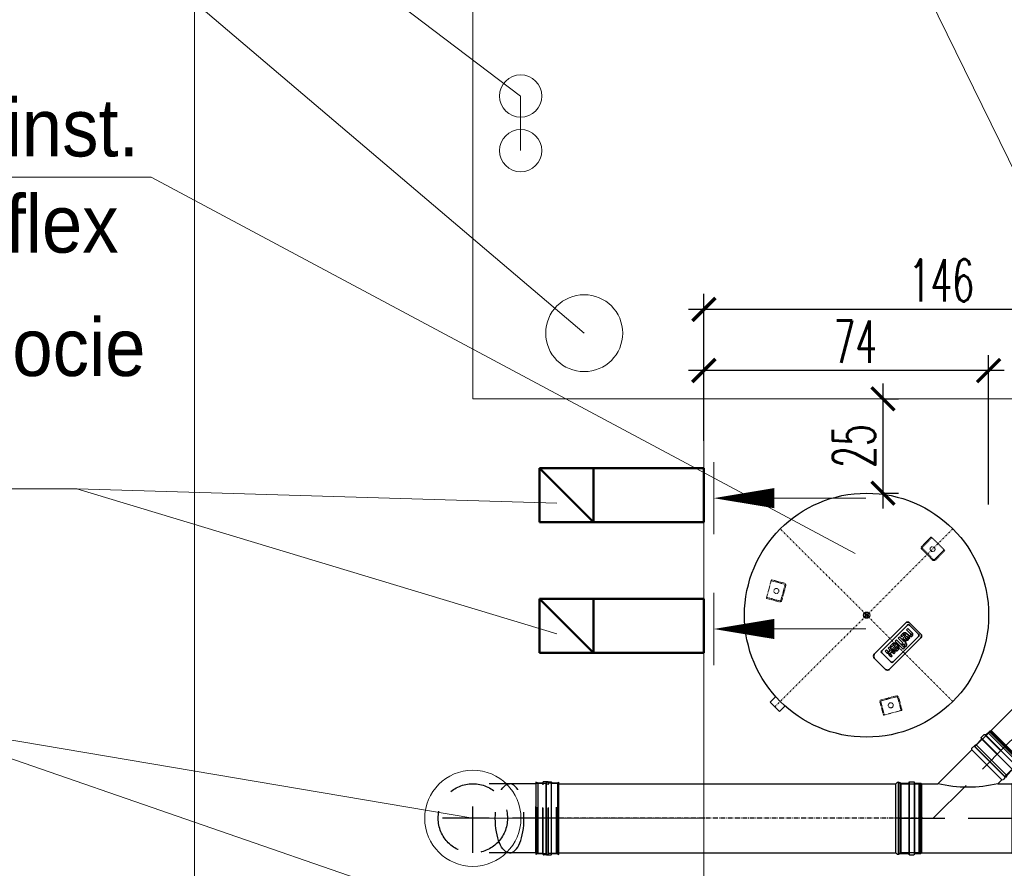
# Model space of a CAD drawing. Header units: millimetres. Extents: x -26820 to -12632, y -5851 to 1958.
# Tile 85 of 95: x -13673 to -13418, y -181 to 40. Entities that reach past the tile are written whole.
import ezdxf

# ---------------------------------------------------------------- set-up
doc = ezdxf.new("R2010")
doc.units = ezdxf.units.MM
for name, pattern in [('ACAD_ISO10W100', [18.5, 12, -3, 0.5, -3]), ('AUSGEZOGEN', [0]), ('DASHDOT', [1, 0.5, -0.25, 0, -0.25]), ('DASHED', [181.05, 120.7, -60.35]), ('HIDDEN', [0.375, 0.25, -0.125])]:
    doc.linetypes.add(name, pattern=pattern)
for name, color, linetype, lineweight in [('A-INW-SC', 30, 'Continuous', 13), ('CP_AXIS', 143, 'DASHDOT', 18), ('CP_HIDDE', 203, 'HIDDEN', 18), ('CP_LOGO', 7, 'Continuous', 35), ('Oś symetrii', 5, 'ACAD_ISO10W100', 20), ('Rysunek', 7, 'Continuous', 40), ('ściany', 84, 'Continuous', 35)]:
    doc.layers.add(name, color=color, linetype=linetype, lineweight=lineweight)
for name, color, linetype in [('CS_WIDOK', 30, 'Continuous'), ('Jeremias - linie wewnetrzne', 5, 'DASHED'), ('Jeremias - linie zewnetrzne', 7, 'Continuous'), ('Jeremias - opisy', 1, 'Continuous'), ('Jeremias - osie', 5, 'DASHED'), ('Pomocnicze', 1, 'Continuous')]:
    doc.layers.add(name, color=color, linetype=linetype)
doc.styles.get("Standard").update_dxf_attribs({"font": 'arial.ttf'})
doc.styles.add('wymiar', font='romans.shx', dxfattribs={"width": 0.6})
doc.dimstyles.new('Copy of WYM_75', dxfattribs={"dimtxt": 10, "dimasz": 8, "dimexe": 7.5, "dimexo": 7.5, "dimgap": 3, "dimtad": 1, "dimdec": 1, "dimdsep": 46, "dimtxsty": 'wymiar', "dimblk1": 'ARCHTICK', "dimblk2": 'ARCHTICK', "dimsah": 1, "dimcen": 12, "dimdle": 5, "dimclre": 5, "dimclrt": 12, "dimadec": 0, "dimazin": 0, "dimtfac": 1, "dimtdec": 1, "dimtmove": 0, "dimatfit": 3, "dimldrblk": 'ARCHTICK', "dimfxl": 1, "dimarcsym": 0})

# ---------------------------------------------------------------- blocks, each defined once
blk = doc.blocks.new('gbs-fu16_180_wzb')
at = {"layer": 'Jeremias - linie zewnetrzne'}
for p, q in [((94, 360), (-94, 360)), ((-91.4, 354), (-94, 360)), ((91.4, 354), (94, 360)), ((-94.3, 332.4), (-92.2, 332.8)), ((-92.2, 332.8), (92.2, 332.8)), ((-91.4, 354), (91.4, 354)), ((-91.4, 354), (-91.4, 333.8)), ((91.4, 354), (91.4, 333.8)), ((94.3, 332.4), (92.2, 332.8)), ((-95.1, 331.3), (-95.1, 320.2)), ((-94.3, 319.2), (-92.2, 318.7)), ((-94.1, 332.2), (94.7, 332.2)), ((-94.1, 319.3), (94.7, 319.3)), ((-92.2, 318.7), (92.2, 318.7)), ((-91.4, 317.7), (-91.4, 302.4)), ((91.4, 317.7), (91.4, 302.4)), ((94.3, 319.2), (92.2, 318.7)), ((95.1, 331.3), (95.1, 320.2)), ((-91.4, 302.4), (91.4, 302.4)), ((-91.4, 302.4), (-90, 300)), ((-90, 300), (90, 300)), ((-90, 300), (-90, 257.8)), ((91.4, 302.4), (90, 300)), ((90, 300), (90, 65.3)), ((-90, 257.8), (-178.2, 169.6)), ((-221.5, 126.3), (-186.2, 161.6)), ((-186.2, 161.6), (-185.6, 165.4)), ((-186.2, 161.6), (-108.4, 83.8)), ((-184.5, 167.7), (-184.2, 167.9)), ((-178.2, 169.6), (-181.9, 169.1)), ((-178.2, 169.6), (-100.4, 91.8)), ((-224, 123.1), (-221.5, 126.3)), ((-146.9, 46), (-224, 123.1)), ((-221.5, 126.3), (-143.7, 48.5)), ((-143.7, 48.5), (-221.5, 126.3)), ((-108.4, 83.8), (-143.7, 48.5)), ((-108.4, 83.8), (-104.6, 84.4)), ((-102.3, 85.5), (-102.1, 85.8)), ((-100.4, 91.8), (-100.9, 88.1)), ((-90, 102.2), (-100.4, 91.8)), ((-90, 102.2), (-90, 65.3)), ((-93.1, 59.5), (-93.1, 59.8)), ((-90, 65.3), (-92.3, 62.3)), ((-90, 54), (-92.3, 57)), ((-90, 65.3), (90, 65.3)), ((-90, 4), (-90, 54)), ((-90, 54), (90, 54)), ((90, 65.3), (92.3, 62.3)), ((90, 54), (92.3, 57)), ((90, 54), (90, 4)), ((93.1, 59.5), (93.1, 59.8)), ((-143.7, 48.5), (-146.9, 46)), ((-89.5, 0), (-90, 4)), ((-90, 4), (90, 4)), ((90, 4), (-90, 4)), ((89.5, 0), (-89.5, 0)), ((90, 4), (89.5, 0))]:
    blk.add_line(p, q, dxfattribs=at)
for centre, radius, start, end in [((-92.4, 333.8), 1.03, 281.7683, 0), ((92.4, 333.8), 1.03, 180, 258.2317), ((-94.1, 331.3), 1.03, 101.7683, 180), ((-94.1, 320.2), 1.03, 180, 258.2317), ((-92.4, 317.7), 1.03, 0, 78.2317), ((92.4, 317.7), 1.03, 101.7683, 180), ((94.1, 331.3), 1.03, 0, 78.2317), ((94.1, 320.2), 1.03, 281.7683, 0), ((-407.5, 180), 326.9, 346.2351, 13.7649), ((-181.6, 164.8), 4.11, 135, 171.8397), ((-181.3, 165), 4.11, 98.1603, 135), ((-105.2, 88.4), 4.11, 278.1603, 315), ((-105, 88.7), 4.11, 315, 351.8397), ((-89, 59.8), 4.11, 143.1603, 180), ((-89, 59.5), 4.11, 180, 216.8397), ((89, 59.8), 4.11, 0, 36.8397), ((89, 59.5), 4.11, 323.1603, 0)]:
    blk.add_arc(centre, radius, start, end, dxfattribs=at)
at = {"layer": 'Jeremias - opisy', "linetype": 'AUSGEZOGEN'}
blk.add_line((91.2, 302), (-91.2, 302), dxfattribs=at)
at = {"layer": 'Jeremias - osie'}
for p, q in [((0, 360), (0, 0)), ((0, 270), (-185.5, 84.5))]:
    blk.add_line(p, q, dxfattribs=at)
blk = doc.blocks.new('A$C15579')
at = {"layer": 'Oś symetrii', "lineweight": -3}
blk.add_line((6.01, 0), (6.01, 52.19), dxfattribs=at)
at = {"layer": 'Pomocnicze', "lineweight": -3}
blk.add_line((0.23, 6.69), (11.79, 6.69), dxfattribs=at)
at = {"layer": 'Rysunek', "lineweight": -3}
for p, q in [((11.76, 50.89), (0.26, 50.89)), ((0.37, 50.29), (0.26, 50.89)), ((0.37, 50.29), (11.65, 50.29)), ((0.37, 50.29), (0.37, 48.27)), ((11.65, 50.29), (11.76, 50.89)), ((11.65, 50.29), (11.65, 48.27)), ((0, 48.02), (0, 46.91)), ((0.04, 48.11), (11.98, 48.11)), ((0.04, 46.82), (11.98, 46.82)), ((0.08, 48.12), (0.29, 48.17)), ((0.08, 46.81), (0.29, 46.76)), ((0.29, 48.17), (11.73, 48.17)), ((0.29, 46.76), (11.73, 46.76)), ((0.37, 46.66), (0.37, 45.13)), ((11.65, 46.66), (11.65, 45.13)), ((11.94, 48.12), (11.73, 48.17)), ((11.94, 46.81), (11.73, 46.76)), ((12.02, 48.02), (12.02, 46.91)), ((0.37, 45.13), (11.65, 45.13)), ((0.37, 45.13), (0.51, 44.89)), ((0.51, 44.89), (11.51, 44.89)), ((0.51, 44.89), (0.51, 7.42)), ((11.65, 45.13), (11.51, 44.89)), ((11.51, 44.89), (11.51, 7.42)), ((0.2, 6.84), (0.2, 6.87)), ((0.51, 7.42), (0.28, 7.12)), ((0.51, 6.29), (0.28, 6.59)), ((0.51, 7.42), (11.51, 7.42)), ((11.51, 7.42), (11.74, 7.12)), ((11.51, 6.29), (11.74, 6.59)), ((11.82, 6.84), (11.82, 6.87))]:
    blk.add_line(p, q, dxfattribs=at)
blk.add_lwpolyline([(0.51, 1.29), (0.51, 6.29), (11.51, 6.29), (11.51, 1.29), (11.46, 0.89), (0.56, 0.89), (0.51, 1.29), (11.51, 1.29)], close=True, dxfattribs=at)
for centre, radius, start, end in [((0.1, 48.02), 0.103, 101.7683, 180), ((0.1, 46.91), 0.103, 180, 258.2317), ((0.27, 48.27), 0.103, 281.7683, 0), ((0.27, 46.66), 0.103, 0, 78.2317), ((11.75, 48.27), 0.103, 180, 258.2317), ((11.75, 46.66), 0.103, 101.7683, 180), ((11.92, 48.02), 0.103, 0, 78.2317), ((11.92, 46.91), 0.103, 281.7683, 0), ((0.61, 6.87), 0.411, 143.1603, 180), ((0.61, 6.84), 0.411, 180, 216.8397), ((11.41, 6.87), 0.411, 0, 36.8397), ((11.41, 6.84), 0.411, 323.1603, 0)]:
    blk.add_arc(centre, radius, start, end, dxfattribs=at)
blk = doc.blocks.new('A$C19638')
at = {"layer": 'Oś symetrii', "lineweight": -3}
blk.add_line((95.1, 0), (95.1, 1010), dxfattribs=at)
at = {"layer": 'Rysunek', "lineweight": -3}
for p, q in [((189.1, 1005), (1.1, 1005)), ((3.7, 999), (1.1, 1005)), ((3.7, 999), (186.5, 999)), ((3.7, 999), (3.7, 978.8)), ((186.5, 999), (189.1, 1005)), ((186.5, 999), (186.5, 978.8)), ((0, 976.3), (0, 965.2)), ((0.8, 977.3), (2.9, 977.8)), ((1, 977.2), (189.8, 977.2)), ((2.9, 977.8), (187.3, 977.8)), ((189.4, 977.3), (187.3, 977.8)), ((190.2, 976.3), (190.2, 965.2)), ((0.8, 964.2), (2.9, 963.7)), ((1, 964.3), (189.8, 964.3)), ((2.9, 963.7), (187.3, 963.7)), ((3.7, 962.7), (3.7, 947.4)), ((3.7, 947.4), (186.5, 947.4)), ((3.7, 947.4), (5.1, 945)), ((186.5, 947.4), (185.1, 945)), ((186.5, 962.7), (186.5, 947.4)), ((189.4, 964.2), (187.3, 963.7)), ((5.1, 945), (185.1, 945)), ((5.1, 945), (5.1, 70.3)), ((185.1, 945), (185.1, 70.3)), ((2, 64.5), (2, 64.8)), ((5.1, 70.3), (2.8, 67.3)), ((5.1, 59), (2.8, 62)), ((5.1, 70.3), (185.1, 70.3)), ((185.1, 70.3), (187.4, 67.3)), ((185.1, 59), (187.4, 62)), ((188.2, 64.5), (188.2, 64.8))]:
    blk.add_line(p, q, dxfattribs=at)
blk.add_lwpolyline([(5.1, 9), (5.1, 59), (185.1, 59), (185.1, 9), (184.6, 5), (5.6, 5), (5.1, 9), (185.1, 9)], close=True, dxfattribs=at)
for centre, radius, start, end in [((1, 976.3), 1.03, 101.7683, 180), ((2.7, 978.8), 1.03, 281.7683, 0), ((187.5, 978.8), 1.03, 180, 258.2317), ((189.2, 976.3), 1.03, 0, 78.2317), ((1, 965.2), 1.03, 180, 258.2317), ((2.7, 962.7), 1.03, 0, 78.2317), ((187.5, 962.7), 1.03, 101.7683, 180), ((189.2, 965.2), 1.03, 281.7683, 0), ((6.1, 64.8), 4.11, 143.1603, 180), ((6.1, 64.5), 4.11, 180, 216.8397), ((184.1, 64.8), 4.11, 0, 36.8397), ((184.1, 64.5), 4.11, 323.1603, 0)]:
    blk.add_arc(centre, radius, start, end, dxfattribs=at)
blk = doc.blocks.new('A$C22460')
at = {"layer": 'A-INW-SC', "color": 7}
blk.add_line((313.4, 189.1), (313.4, 1.1), dxfattribs=at)
at = {"layer": 'Jeremias - linie wewnetrzne', "color": 7}
for p, q in [((253.4, 185.1), (90, 185.1)), ((255.8, 186.5), (253.4, 185.1)), ((253.4, 5.1), (253.4, 185.1)), ((255.8, 3.7), (255.8, 186.5)), ((271.1, 186.5), (255.8, 186.5)), ((272.6, 189.4), (272.1, 187.3)), ((272.1, 2.9), (272.1, 187.3)), ((272.7, 1), (272.7, 189.8)), ((284.7, 190.2), (273.6, 190.2)), ((285.6, 1), (285.6, 189.8)), ((285.7, 189.4), (286.2, 187.3)), ((286.2, 2.9), (286.2, 187.3)), ((307.4, 186.5), (287.2, 186.5)), ((307.4, 186.5), (313.4, 189.1)), ((307.4, 3.7), (307.4, 186.5)), ((253.4, 5.1), (90, 5.1)), ((255.8, 3.7), (253.4, 5.1)), ((271.1, 3.7), (255.8, 3.7)), ((272.6, 0.8), (272.1, 2.9)), ((284.7, 0), (273.6, 0)), ((285.7, 0.8), (286.2, 2.9)), ((307.4, 3.7), (287.2, 3.7)), ((307.4, 3.7), (313.4, 1.1))]:
    blk.add_line(p, q, dxfattribs=at)
blk.add_circle((90, 95.1), 90, dxfattribs=at)
for centre, start, end in [((271.1, 187.5), 270, 348.2317), ((273.6, 189.2), 90, 168.2317), ((284.7, 189.2), 11.7683, 90), ((287.2, 187.5), 191.7683, 270), ((271.1, 2.7), 11.7683, 90), ((273.6, 1), 191.7683, 270), ((284.7, 1), 270, 348.2317), ((287.2, 2.7), 90, 168.2317)]:
    blk.add_arc(centre, 1.03, start, end, dxfattribs=at)
at = {"layer": 'Jeremias - linie wewnetrzne', "color": 7, "extrusion": (0, 0, -1)}
blk.add_ellipse((185.6, 95.1), major_axis=(0, 90), ratio=0.414214, start_param=3.141593, end_param=6.283185, dxfattribs=at)
at = {"layer": 'Jeremias - linie wewnetrzne', "color": 7}
blk.add_ellipse((185.6, 95.1), major_axis=(0, 90), ratio=0.414214, start_param=3.141593, end_param=6.283185, dxfattribs=at)
at = {"layer": 'Jeremias - osie'}
for p, q in [((90, 5.1), (90, 185.1)), ((313.4, 95.1), (0, 95.1))]:
    blk.add_line(p, q, dxfattribs=at)
blk = doc.blocks.new('_ArchTick')
at = {"color": 0, "linetype": 'ByBlock', "const_width": 0.15}
blk.add_lwpolyline([(-0.5, -0.5), (0.5, 0.5)], dxfattribs=at)
blk = doc.blocks.new('*D69')
at = {"layer": 'CS_WIDOK', "color": 7, "lineweight": -2, "transparency": 16777216}
for p, q in [((-13495.8, -53.84), (-13495.8, -31.58)), ((-13350.22, -52.1), (-13350.22, -31.58))]:
    blk.add_line(p, q, dxfattribs=at)
at = {"layer": 'CS_WIDOK', "color": 0, "lineweight": -2, "transparency": 16777216}
blk.add_line((-13346.22, -35.58), (-13499.8, -35.58), dxfattribs=at)
at = {"layer": 'CS_WIDOK', "color": 0, "lineweight": -2, "transparency": 16777216, "xscale": 6, "yscale": 6, "zscale": 6, "rotation": 180}
blk.add_blockref('_ArchTick', (-13495.8, -35.58), dxfattribs=at)
at = {"layer": 'CS_WIDOK', "color": 0, "lineweight": -2, "transparency": 16777216, "xscale": 6, "yscale": 6, "zscale": 6}
blk.add_blockref('_ArchTick', (-13350.22, -35.58), dxfattribs=at)
at = {"layer": 'CS_WIDOK', "color": 7, "transparency": 16777216, "insert": (-13434.12, -28.08), "char_height": 11, "attachment_point": 5, "style": 'wymiar'}
blk.add_mtext('146', dxfattribs=at)
blk = doc.blocks.new('*D70')
at = {"layer": 'CS_WIDOK', "color": 7, "lineweight": -2, "transparency": 16777216}
for p, q in [((-13495.8, -69.74), (-13495.8, -47.48)), ((-13421.85, -86.3), (-13421.85, -47.48))]:
    blk.add_line(p, q, dxfattribs=at)
at = {"layer": 'CS_WIDOK', "color": 0, "lineweight": -2, "transparency": 16777216}
blk.add_line((-13417.85, -51.48), (-13499.8, -51.48), dxfattribs=at)
at = {"layer": 'CS_WIDOK', "color": 0, "lineweight": -2, "transparency": 16777216, "xscale": 6, "yscale": 6, "zscale": 6, "rotation": 180}
blk.add_blockref('_ArchTick', (-13495.8, -51.48), dxfattribs=at)
at = {"layer": 'CS_WIDOK', "color": 0, "lineweight": -2, "transparency": 16777216, "xscale": 6, "yscale": 6, "zscale": 6}
blk.add_blockref('_ArchTick', (-13421.85, -51.48), dxfattribs=at)
at = {"layer": 'CS_WIDOK', "color": 7, "transparency": 16777216, "insert": (-13456.46, -43.98), "char_height": 11, "attachment_point": 5, "style": 'wymiar'}
blk.add_mtext('74', dxfattribs=at)
blk = doc.blocks.new('*D71')
at = {"layer": 'CS_WIDOK', "color": 0, "lineweight": -2, "transparency": 16777216}
blk.add_line((-13449.28, -87.35), (-13449.28, -54.84), dxfattribs=at)
at = {"layer": 'CS_WIDOK', "color": 7, "lineweight": -2, "transparency": 16777216}
for p, q in [((-13448.73, -58.84), (-13445.28, -58.84)), ((-13448.74, -83.35), (-13445.28, -83.35))]:
    blk.add_line(p, q, dxfattribs=at)
at = {"layer": 'CS_WIDOK', "color": 0, "lineweight": -2, "transparency": 16777216, "xscale": 6, "yscale": 6, "zscale": 6}
for p, rotation in [((-13449.28, -58.84), 90), ((-13449.28, -83.35), 270)]:
    blk.add_blockref('_ArchTick', p, dxfattribs=dict(at, rotation=rotation))
at = {"layer": 'CS_WIDOK', "color": 7, "transparency": 16777216, "insert": (-13456.78, -71.09), "char_height": 11, "attachment_point": 5, "rotation": 90, "style": 'wymiar'}
blk.add_mtext('25', dxfattribs=at)

msp = doc.modelspace()

# ---------------------------------------------------------------- linework, layer by layer
at = {"color": 7, "lineweight": 15}
for p, q in [((-13511, 196.53), (-13374.88, -82.23)), ((-13705.02, 142.22), (-13543.38, 19.85)), ((-13678.02, 86.78), (-13526.88, -41.77)), ((-13806.33, -1.25), (-13639.31, -1.25)), ((-13639.31, -1.25), (-13456.52, -99.05)), ((-13996.71, -82.8), (-13658.53, -82.21)), ((-13658.6, -82.21), (-13534.02, -119.88)), ((-13658.53, -82.21), (-13534.02, -85.96)), ((-13453.73, -84.64), (-13477.5, -84.64)), ((-13453.73, -118.64), (-13477.5, -118.64)), ((-13702.96, -142.87), (-13555.8, -167.84)), ((-13702.96, -142.87), (-13555.8, -193.84))]:
    msp.add_line(p, q, dxfattribs=at)
at = {"color": 7, "extrusion": (0, 0, -1)}
for p, q in [((-13478.57, -137.69), (-13477.1, -136.22)), ((-13477.38, -138.88), (-13478.57, -137.69)), ((-13476.18, -140.07), (-13477.38, -138.88)), ((-13476.18, -140.07), (-13474.71, -138.6))]:
    msp.add_line(p, q, dxfattribs=at)
at = {"color": 7, "lineweight": 15}
for points in [[(-13477.5, -84.64, 5.25, 0, 0), (-13493.25, -84.64, 0, 0, 0)], [(-13477.5, -118.64, 5.25, 0, 0), (-13493.25, -118.64, 0, 0, 0)]]:
    msp.add_lwpolyline(points, format="xyseb", dxfattribs=at)
at = {"color": 7}
for radius in [31.7, 31.7, 0.814, 0.244]:
    msp.add_circle((-13453.55, -115.05), radius, dxfattribs=at)
at = {"layer": 'A-INW-SC', "color": 7}
for p, q in [((-13628.12, 140.16), (-13628.12, -727.38)), ((-13555.8, 103.16), (-13555.8, -58.84)), ((-13543.38, 19.85), (-13543.38, 5.66)), ((-13495.8, -58.84), (-13555.8, -58.84)), ((-13295.8, -58.84), (-13495.8, -58.84)), ((-13495.8, -58.84), (-13495.8, -430.84)), ((-13493.25, -75.26), (-13493.25, -94.03)), ((-13493.25, -109.26), (-13493.25, -128.03)), ((-13495.8, -167.84), (-13555.8, -167.84))]:
    msp.add_line(p, q, dxfattribs=at)
at = {"layer": 'A-INW-SC', "color": 7, "lineweight": 50}
for p, q in [((-13495.8, -76.84), (-13538.48, -76.84)), ((-13538.48, -76.84), (-13538.48, -90.84)), ((-13538.48, -76.84), (-13524.48, -90.84)), ((-13524.48, -76.84), (-13524.48, -90.84)), ((-13495.8, -76.84), (-13495.8, -90.84)), ((-13495.8, -90.84), (-13538.48, -90.84)), ((-13495.8, -110.84), (-13538.48, -110.84)), ((-13538.48, -110.84), (-13538.48, -124.84)), ((-13538.48, -110.84), (-13524.48, -124.84)), ((-13524.48, -110.84), (-13524.48, -124.84)), ((-13495.8, -110.84), (-13495.8, -124.84)), ((-13495.8, -124.84), (-13538.48, -124.84))]:
    msp.add_line(p, q, dxfattribs=at)
at = {"layer": 'A-INW-SC', "color": 7}
for centre, radius in [((-13543.38, 19.85), 5.5), ((-13543.38, 5.66), 5.5), ((-13526.88, -41.77), 10), ((-13555.8, -167.84), 12.5)]:
    msp.add_circle(centre, radius, dxfattribs=at)
at = {"layer": 'CP_AXIS', "color": 7}
for p, q in [((-13431.13, -92.63), (-13477.38, -138.88)), ((-13431.13, -137.46), (-13475.96, -92.63))]:
    msp.add_line(p, q, dxfattribs=at)
at = {"layer": 'CP_HIDDE', "color": 7}
for p, q in [((-13436.82, -94.79), (-13439.23, -97.19)), ((-13439.05, -97.37), (-13436.65, -94.97)), ((-13436.65, -94.83), (-13436.68, -94.79)), ((-13436.65, -94.83), (-13436.4, -95.07)), ((-13433.57, -97.9), (-13436.4, -95.07)), ((-13439.23, -97.9), (-13436.4, -100.73)), ((-13436.22, -100.55), (-13439.05, -97.72)), ((-13433.46, -98.15), (-13435.87, -100.55)), ((-13435.69, -100.73), (-13433.29, -98.33)), ((-13433.57, -97.9), (-13433.32, -98.15)), ((-13433.29, -98.18), (-13433.32, -98.15)), ((-13478.38, -106.32), (-13479.42, -110.19)), ((-13478.38, -106.32), (-13478.29, -105.98)), ((-13478.28, -105.94), (-13478.29, -105.98)), ((-13478.22, -106.11), (-13474.94, -106.99)), ((-13474.87, -106.75), (-13478.16, -105.87)), ((-13474.76, -107.29), (-13475.8, -111.16)), ((-13475.56, -111.22), (-13474.52, -107.36)), ((-13479.51, -110.52), (-13479.52, -110.57)), ((-13479.51, -110.52), (-13479.42, -110.19)), ((-13479.45, -110.7), (-13476.17, -111.58)), ((-13476.1, -111.33), (-13479.39, -110.45)), ((-13450.07, -137.67), (-13449.19, -140.95)), ((-13448.95, -140.89), (-13449.83, -137.61)), ((-13445.86, -136.02), (-13449.72, -137.06)), ((-13449.65, -137.3), (-13445.79, -136.26)), ((-13445.48, -136.44), (-13444.6, -139.73)), ((-13444.36, -139.66), (-13445.24, -136.38)), ((-13448.68, -140.92), (-13444.82, -139.89)), ((-13444.48, -139.8), (-13444.82, -139.89)), ((-13444.48, -139.8), (-13444.43, -139.78)), ((-13449.07, -141.03), (-13449.02, -141.01)), ((-13448.68, -140.92), (-13449.02, -141.01))]:
    msp.add_line(p, q, dxfattribs=at)
for centre, radius in [((-13436.4, -97.9), 0.65), ((-13476.97, -108.77), 0.65), ((-13453.55, -115.05), 0.489), ((-13447.27, -138.47), 0.65)]:
    msp.add_circle(centre, radius, dxfattribs=at)
for centre, radius, start, end in [((-13436.75, -94.86), 0.1, 45, 135), ((-13436.72, -94.9), 0.1, 315, 45), ((-13438.87, -97.55), 0.5, 135, 225), ((-13438.87, -97.55), 0.25, 135, 225), ((-13433.39, -98.22), 0.1, 45, 135), ((-13433.36, -98.25), 0.1, 315, 45), ((-13436.05, -100.38), 0.5, 225, 315), ((-13436.05, -100.38), 0.25, 225, 315), ((-13478.2, -106.01), 0.1, 165, 255), ((-13478.18, -105.96), 0.1, 75, 165), ((-13475, -107.23), 0.25, 345, 75), ((-13475, -107.23), 0.5, 345, 75), ((-13479.43, -110.6), 0.1, 165, 255), ((-13479.41, -110.55), 0.1, 75, 165), ((-13476.04, -111.09), 0.5, 255, 345), ((-13476.04, -111.09), 0.25, 255, 345), ((-13449.59, -137.54), 0.5, 105, 195), ((-13449.59, -137.54), 0.25, 105, 195), ((-13445.73, -136.51), 0.5, 15, 105), ((-13445.73, -136.51), 0.25, 15, 105), ((-13444.51, -139.7), 0.1, 195, 285), ((-13444.46, -139.69), 0.1, 285, 15), ((-13449.1, -140.93), 0.1, 195, 285), ((-13449.05, -140.92), 0.1, 285, 15)]:
    msp.add_arc(centre, radius, start, end, dxfattribs=at)
at = {"layer": 'CP_LOGO', "color": 7, "extrusion": (0.707107, -0.707107, 0)}
for p, q in [((-13443.37, -117.05), (-13451.55, -125.22)), ((-13439.46, -119.97), (-13442.38, -117.05)), ((-13442.96, -117.63), (-13449.62, -124.29)), ((-13444.68, -120.37), (-13444.19, -119.88)), ((-13443.14, -118.84), (-13442.82, -118.51)), ((-13443.14, -118.84), (-13443.14, -118.84)), ((-13442.19, -119.79), (-13443.14, -118.84)), ((-13443.08, -119.88), (-13442.7, -120.26)), ((-13442.82, -118.51), (-13441.8, -119.54)), ((-13442.82, -118.51), (-13442.82, -118.51)), ((-13440.03, -120.01), (-13442.41, -117.63)), ((-13447.64, -129.13), (-13439.46, -120.96)), ((-13447.38, -123.07), (-13446.89, -122.58)), ((-13446.68, -127.22), (-13440.03, -120.57)), ((-13446.11, -121.8), (-13445.79, -121.48)), ((-13446.11, -121.8), (-13446.11, -121.8)), ((-13444.03, -123.89), (-13446.11, -121.8)), ((-13445.79, -121.48), (-13443.71, -123.56)), ((-13445.78, -122.58), (-13445.4, -122.96)), ((-13445.34, -121.03), (-13445.02, -120.71)), ((-13444.13, -122.25), (-13445.34, -121.03)), ((-13445.02, -120.71), (-13443.81, -121.92)), ((-13444.39, -120.65), (-13444.68, -120.37)), ((-13443.94, -120.21), (-13444.39, -120.65)), ((-13444.38, -122.5), (-13444.13, -122.25)), ((-13444.1, -122.78), (-13444.38, -122.5)), ((-13444.12, -121.07), (-13443.33, -120.27)), ((-13443.83, -121.36), (-13444.12, -121.07)), ((-13443.85, -122.53), (-13444.1, -122.78)), ((-13443.69, -122.69), (-13443.85, -122.53)), ((-13443.81, -121.92), (-13443.6, -121.72)), ((-13443.6, -121.72), (-13443.32, -122)), ((-13443.09, -120.51), (-13443.56, -120.98)), ((-13443.56, -120.98), (-13443.48, -121.06)), ((-13443.32, -122), (-13443.52, -122.21)), ((-13443.52, -122.21), (-13443.3, -122.43)), ((-13443.33, -120.27), (-13443.4, -120.21)), ((-13443.02, -120.59), (-13443.09, -120.51)), ((-13442.99, -121.13), (-13442.94, -121.09)), ((-13442.64, -121.33), (-13442.75, -121.43)), ((-13442.34, -120.41), (-13442.17, -120.25)), ((-13442.03, -120.71), (-13442.34, -120.41)), ((-13441.79, -120.48), (-13442.03, -120.71)), ((-13442.03, -120.71), (-13442.03, -120.71)), ((-13449.62, -124.84), (-13447.24, -127.22)), ((-13448.72, -124.42), (-13448.4, -124.09)), ((-13448.45, -124.69), (-13448.72, -124.42)), ((-13448.4, -124.09), (-13448.07, -124.42)), ((-13447.93, -123.62), (-13447.61, -123.3)), ((-13447.64, -123.91), (-13447.93, -123.62)), ((-13447.63, -124.48), (-13447.55, -124.4)), ((-13447.61, -123.3), (-13447.32, -123.58)), ((-13447.09, -123.36), (-13447.38, -123.07)), ((-13447.22, -124.74), (-13447.27, -124.79)), ((-13447.22, -125.27), (-13446.9, -125.58)), ((-13446.65, -122.91), (-13447.09, -123.36)), ((-13446.83, -123.77), (-13446.03, -122.97)), ((-13446.53, -124.06), (-13446.83, -123.77)), ((-13446.43, -125.11), (-13446.75, -124.79)), ((-13446.11, -124.79), (-13446.43, -125.11)), ((-13446.4, -124.49), (-13446.11, -124.79)), ((-13445.79, -123.22), (-13446.26, -123.68)), ((-13446.26, -123.68), (-13446.19, -123.76)), ((-13446.03, -122.97), (-13446.1, -122.91)), ((-13445.72, -123.29), (-13445.79, -123.22)), ((-13445.69, -123.84), (-13445.64, -123.79)), ((-13445.35, -124.03), (-13445.45, -124.13)), ((-13443.71, -123.56), (-13444.03, -123.89)), ((-13443.84, -123.1), (-13443.68, -122.94)), ((-13443.54, -123.4), (-13443.84, -123.1)), ((-13443.31, -123.17), (-13443.54, -123.4)), ((-13451.55, -126.21), (-13448.63, -129.13)), ((-13447.23, -125.91), (-13447.52, -125.61)), ((-13446.9, -125.58), (-13447.23, -125.91))]:
    msp.add_line(p, q, dxfattribs=at)
at = {"layer": 'CP_LOGO', "color": 7}
for centre, radius, start, end in [((-13442.88, -117.54), 0.7, 45, 135), ((-13442.69, -117.91), 0.392, 45, 135), ((-13443.45, -120.63), 1.05, 118.484, 134.5372), ((-13443.63, -120.29), 0.669, 55.4306, 118.2549), ((-13443.64, -120.5), 0.42, 95.0119, 136.6328), ((-13443.69, -120.47), 0.393, 43.2273, 88.4425), ((-13443.87, -120.7), 1.14, 46.0116, 57.2061), ((-13442.67, -120.26), 0.671, 40.9324, 45.1077), ((-13442.49, -120.11), 0.438, 23.9942, 41.3238), ((-13442.36, -120.01), 0.295, 322.3746, 350.2227), ((-13442.31, -120.03), 0.239, 352.2952, 23.5076), ((-13442.41, -120.12), 0.846, 12.2606, 43.2377), ((-13442.13, -120.02), 0.547, 331.1174, 8.376), ((-13440.31, -120.29), 0.392, 315, 45), ((-13439.96, -120.46), 0.7, 315, 45), ((-13446.15, -123.33), 1.05, 118.484, 134.5372), ((-13446.34, -123), 0.669, 55.4306, 118.2549), ((-13446.57, -123.4), 1.14, 46.0116, 57.2061), ((-13443.01, -120.55), 1.15, 224.5366, 239.6945), ((-13443.87, -122.87), 0.257, 23.0272, 45.9979), ((-13443.24, -120.99), 0.662, 237.9414, 317.7147), ((-13442.98, -120.56), 0.709, 224.3879, 237.4064), ((-13443.14, -120.81), 0.412, 238.1341, 257.2865), ((-13443.81, -122.88), 0.678, 9.3624, 41.3354), ((-13443.18, -120.96), 0.261, 258.8279, 317.3329), ((-13443.51, -121.1), 0.709, 32.5936, 45.6121), ((-13443.12, -120.89), 0.261, 312.6671, 11.1721), ((-13443.26, -120.93), 0.412, 12.7135, 31.8659), ((-13443.55, -121.09), 1.19, 30.5184, 44.4136), ((-13443.11, -120.83), 0.679, 313.4512, 30.8928), ((-13442.52, -119.9), 0.492, 315.0884, 323.1112), ((-13442.39, -119.88), 0.851, 315.0504, 331.2962), ((-13451.05, -125.72), 0.7, 135, 225), ((-13449.34, -124.57), 0.392, 135, 225), ((-13447.41, -123.43), 1.63, 230.3251, 243.3885), ((-13447.85, -124.27), 0.689, 245.5883, 276.7432), ((-13447.72, -124.04), 0.518, 227.1152, 253.2265), ((-13447.8, -124.29), 0.255, 254.0147, 311.8568), ((-13447.13, -125.05), 0.646, 171.1864, 204.5862), ((-13448.06, -124.35), 0.611, 24.5786, 46.0788), ((-13447.75, -124.22), 0.269, 316.9805, 25.9879), ((-13447.09, -124.99), 0.266, 133.0747, 179.2041), ((-13447.01, -124.97), 0.35, 182.8268, 213.6263), ((-13448.06, -124.31), 1.04, 24.7413, 44.7796), ((-13446.73, -124.8), 0.677, 212.4525, 223.5407), ((-13447.02, -124.92), 0.266, 90.7959, 136.9253), ((-13447.75, -124.16), 0.689, 353.2568, 24.4117), ((-13446.96, -124.88), 0.646, 65.4138, 98.8136), ((-13447.04, -125), 0.35, 56.3737, 87.1732), ((-13447.21, -125.28), 0.677, 46.4593, 57.5475), ((-13447.11, -125.21), 1.01, 45.4442, 65.5984), ((-13446.34, -123.2), 0.42, 95.0119, 136.6328), ((-13445.71, -123.25), 1.15, 224.5366, 239.6945), ((-13446.39, -123.18), 0.393, 43.2273, 88.4425), ((-13445.94, -123.69), 0.662, 237.9414, 317.7147), ((-13445.68, -123.27), 0.709, 224.3879, 237.4064), ((-13445.84, -123.51), 0.412, 238.1341, 257.2865), ((-13445.88, -123.66), 0.261, 258.8279, 317.3329), ((-13446.21, -123.8), 0.709, 32.5936, 45.6121), ((-13445.82, -123.59), 0.261, 312.6671, 11.1721), ((-13445.96, -123.63), 0.412, 12.7135, 31.8659), ((-13446.25, -123.79), 1.19, 30.5184, 44.4136), ((-13445.81, -123.54), 0.679, 313.4512, 30.8928), ((-13443.86, -122.77), 0.248, 315.0729, 331.1126), ((-13443.76, -122.82), 0.134, 330.8352, 21.9141), ((-13443.77, -122.71), 0.649, 315.4804, 339.1156), ((-13443.57, -122.8), 0.424, 340.5569, 5.1513), ((-13446.8, -124.9), 1.01, 204.4016, 224.5558), ((-13446.96, -126.94), 0.392, 225, 315), ((-13448.13, -128.64), 0.7, 225, 315)]:
    msp.add_arc(centre, radius, start, end, dxfattribs=at)

# ---------------------------------------------------------------- block references
at = {"layer": 'A-INW-SC', "color": 7, "xscale": -1, "rotation": 134.9999999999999}
msp.add_blockref('A$C15579', (-13389.82, -112.9), dxfattribs=at)
at = {"layer": 'A-INW-SC', "color": 7, "xscale": 0.1, "yscale": 0.1, "zscale": 0.1}
msp.add_blockref('A$C22460', (-13564.8, -177.35), dxfattribs=at)
at = {"layer": 'A-INW-SC', "color": 7, "xscale": 0.1, "yscale": 0.1, "zscale": 0.1, "rotation": 90}
msp.add_blockref('A$C19638', (-13438.96, -177.35), dxfattribs=at)
at = {"layer": 'Jeremias - linie zewnetrzne', "color": 7, "xscale": -0.1, "yscale": 0.1, "zscale": 0.1, "rotation": 90}
msp.add_blockref('gbs-fu16_180_wzb', (-13409.26, -167.84), dxfattribs=at)

# ---------------------------------------------------------------- texts
at = {"layer": 'ściany', "color": 7, "linetype": 'DASHED', "char_height": 15, "attachment_point": 1}
for s, width, insert in [('{\\W0.9;Proj. demineralizator wody \\Ppodawanej do uzupełniania \\Ptyp 3200, 14 l,  f-my Syr}', 280.1145, (-13912.9, 108.21)), ('{\\W0.9;Istn. naczynie wzbiorcze inst. c.o.  N300 l, 3 br f-my Reflex}', 245.344, (-13886.73, 19.16)), ('{\\W0.9;Istn. kanały wywiewne pod stropem kotłowni, o wlocie 0,27x0,14m, i kanale murowanym 0,14x0,14m, wyprowadzone ponad dach}', 458.5467, (-14089.39, -37.9))]:
    msp.add_mtext_dynamic_manual_height_columns(s, width=width, gutter_width=0.625, heights=[0], dxfattribs=dict(at, insert=insert))

# ---------------------------------------------------------------- dimensions: what is measured, and where the dimension line sits
at = {"layer": 'CS_WIDOK', "color": 7}
for base, p1, p2, picture, middle in [((-13495.8, -35.58), (-13350.22, -57.1), (-13495.8, -58.84), '*D69', (-13434.12, -35.58)), ((-13495.8, -51.48), (-13421.85, -91.3), (-13495.8, -74.74), '*D70', (-13456.46, -51.48))]:
    dim = msp.add_linear_dim(base=base, p1=p1, p2=p2, dimstyle='Copy of WYM_75', override={"dimtxt": 11, "dimasz": 6, "dimexe": 4, "dimexo": 5, "dimgap": 2, "dimdec": 0, "dimdle": 4, "dimclre": 7, "dimclrt": 7, "dimtmove": 1}, dxfattribs=at)
    dim.commit()
    dim.dimension.update_dxf_attribs({"geometry": picture, "text_midpoint": middle, "dimtype": 160})
dim = msp.add_linear_dim(base=(-13449.28, -58.84), p1=(-13453.74, -83.35), p2=(-13453.73, -58.84), angle=90, dimstyle='Copy of WYM_75', override={"dimtxt": 11, "dimasz": 6, "dimexe": 4, "dimexo": 5, "dimgap": 2, "dimdec": 0, "dimdle": 4, "dimclre": 7, "dimclrt": 7, "dimtmove": 1}, dxfattribs=at)
dim.commit()
dim.dimension.update_dxf_attribs({"geometry": '*D71', "text_midpoint": (-13456.78, -71.09)})

doc.saveas('drawing.dxf')
